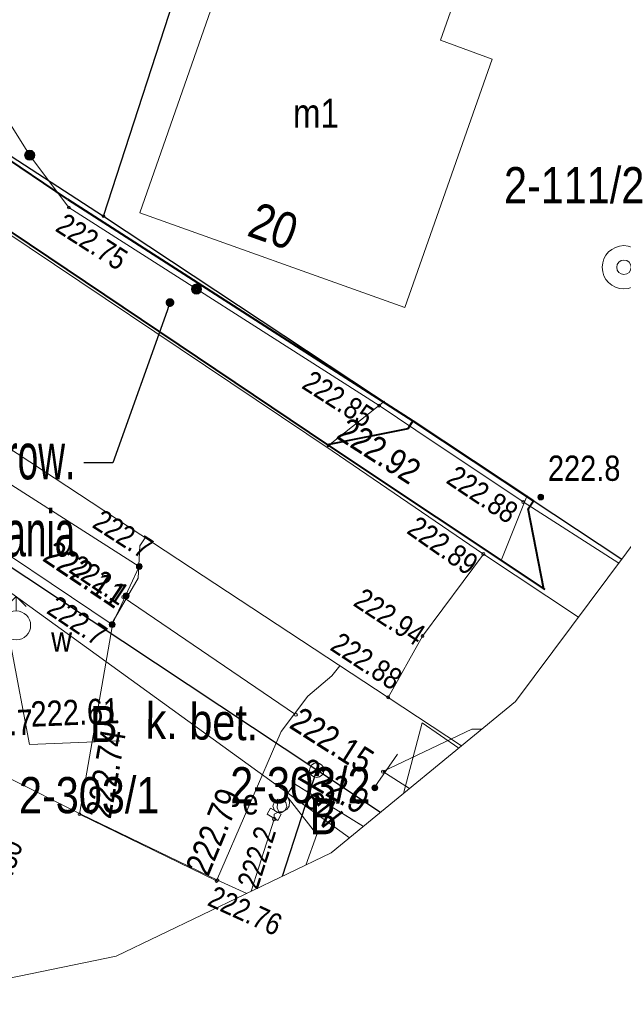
# Model space of a CAD drawing. Header units: metres. Extents: x 6599773 to 13199707, y 5688499 to 11377233.
# Tile 3 of 256: x 6599854 to 6599875, y 5688499 to 5688533. Entities that reach past the tile are written whole.
import ezdxf
from ezdxf import colors
from ezdxf.entities.mleader import LeaderData, LeaderLine
from ezdxf.enums import TextEntityAlignment as Align
from ezdxf.math import Vec2, Vec3

# ---------------------------------------------------------------- set-up
doc = ezdxf.new("R2010")
doc.units = ezdxf.units.M
doc.header["$MEASUREMENT"] = 0
for name, pattern in [('1', [0]), ('2_OTKJ', [2, 1.5, -0.5]), ('3_EGBU_A', [0]), ('4_SUEP_A', [0]), ('901', [0]), ('BGT', [0]), ('BTO', [0]), ('GUK', [2, 1.5, -0.5]), ('GUZ', [1, 0.5, -0.5]), ('KOC', [2, 1.5, -0.5]), ('KOU', [1.5, 1, -0.5]), ('UBE', [1.5, 1, -0.5]), ('UPE', [0]), ('UPT', [0])]:
    doc.linetypes.add(name, pattern=pattern)
doc.layers.get('0').update_dxf_attribs({"linetype": 'CONTINUOUS', "lineweight": 5})
for name, color, linetype, lineweight in [('_Dzialki', 140, '1', 30), ('_kolor ścieżka', 10, '1', 0), ('_opis', 7, 'CONTINUOUS', 25), ('_wg odrębnego opracowania', 200, 'BTO', 40), ('AS__Nowe_granice', 140, 'CONTINUOUS', 30), ('EGBB_E_T_0', 7, 'CONTINUOUS', 9), ('EGBB_L_0', 7, '3_EGBU_A', 9), ('Kontury', 90, 'GUK', 5), ('Numery_dzialek', 140, 'CONTINUOUS', 30), ('Numery_uzytkow', 90, 'CONTINUOUS', 5), ('OTK_L_0', 7, '2_OTKJ', 5), ('OTK_L_5', 7, 'CONTINUOUS', 5), ('OTO_L_0', 7, 'CONTINUOUS', 5), ('OTO_L_1', 7, 'CONTINUOUS', 5), ('OTO_L_2', 7, 'CONTINUOUS', 5), ('OTR_T_0', 7, 'CONTINUOUS', 5), ('OTR_T_1', 7, 'CONTINUOUS', 5), ('OTZ_L_1', 7, 'CONTINUOUS', 5), ('Punkty', 7, 'CONTINUOUS', 9), ('SDROK_T_0', 252, 'CONTINUOUS', 5), ('SDRPK_L_1', 252, 'KOU', 5), ('SDRPK_L_2', 252, 'KOC', 5), ('SDRPK_L_4', 252, 'KOU', 5), ('SDRPT_L_0', 252, '1', 5), ('SDRPT_L_1', 252, '1', 5), ('SUEP_L_0', 1, '4_SUEP_A', 5), ('SUER_T_0', 1, 'CONTINUOUS', 5), ('SUKR_T_0', 34, 'CONTINUOUS', 5), ('SZAPM_T_0', 7, 'CONTINUOUS', 9), ('SZOPO_L_0', 7, 'BGT', 9), ('UEEOA_T_3', 1, 'CONTINUOUS', 9), ('UEEOO_T_0', 1, 'CONTINUOUS', 9), ('UEEPA_L_2', 1, '1', 9), ('UEEPB_L_0', 1, 'UBE', 9), ('UEEPON_L_0', 1, 'UPE', 9), ('UTTPOM_L_0', 30, 'UPT', 9), ('UWWOA_T_2', 5, 'CONTINUOUS', 9), ('UWWOA_T_7', 5, 'CONTINUOUS', 9), ('UWWOC_T_2', 5, 'CONTINUOUS', 9), ('Uzytki', 90, 'GUZ', 9), ('WUKOS_T_1', 252, 'CONTINUOUS', 9), ('WWRPP_T_0', 253, 'CONTINUOUS', 9)]:
    doc.layers.add(name, color=color, linetype=linetype, lineweight=lineweight)
doc.layers.add('_kolor jezdnia', color=7, linetype='1', lineweight=0, true_color=0x00dbdb)
doc.styles.add('opis drzewa', font='ARIALN.TTF', dxfattribs={"width": 0.7, "height": 1.6})
doc.styles.add('STYL_ARIAL', font='ARIALN.TTF', dxfattribs={"width": 0.75, "oblique": 0.1})

# ---------------------------------------------------------------- blocks, each defined once
blk = doc.blocks.new('_Dot')
at = {"color": 0, "linetype": 'ByBlock', "lineweight": -2}
blk.add_line((-0.5, 0), (-1, 0), dxfattribs=at)
at = {"color": 0, "linetype": 'ByBlock', "const_width": 0.5}
blk.add_lwpolyline([(-0.25, 0, 1), (0.25, 0, 1)], format="xyb", close=True, dxfattribs=at)
blk = doc.blocks.new('GRO')
at = {"linetype": 'Continuous'}
blk.add_circle((0, 0), 0.045, dxfattribs=at)
blk = doc.blocks.new('GRT')
at = {"linetype": 'Continuous'}
blk.add_circle((0, 0), 0.25, dxfattribs=at)
blk = doc.blocks.new('801')
at = {"color": 0}
for radius in [0.1, 0.09, 0.08, 0.07, 0.06, 0.05, 0.04, 0.03, 0.02, 0.01]:
    blk.add_circle((0, 0), radius, dxfattribs=at)
blk = doc.blocks.new('403')
at = {"color": 0}
blk.add_circle((0, 0), 0.05, dxfattribs=at)
blk = doc.blocks.new('4_SUPS')
at = {"linetype": 'Continuous'}
blk.add_circle((0, 0), 0.0625, dxfattribs=at)
blk = doc.blocks.new('513')
at = {"color": 0}
for p, q in [((-0.35, 0.65), (0, 1)), ((0, 0.5), (0, 1)), ((0, 1), (0.35, 0.65))]:
    blk.add_line(p, q, dxfattribs=at)
blk.add_circle((0, 0), 0.5, dxfattribs=at)
blk = doc.blocks.new('907')
at = {"color": 0}
for radius in [0.75, 0.25]:
    blk.add_circle((0, 0), radius, dxfattribs=at)

msp = doc.modelspace()

# ---------------------------------------------------------------- hatches: boundary and pattern name
at = {"layer": '_kolor jezdnia'}
h = msp.add_hatch(dxfattribs=at)
h.set_pattern_fill('ANSI37', color=256, scale=2.2)
h.set_pattern_definition([(312, (0, 0), (0.204364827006, 0.184010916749), []), (42, (0, 0), (-0.184010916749, 0.204364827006), [])])
edge = h.paths.add_edge_path()
edge.add_line((6599833.066, 5688539.933), (6599850.65, 5688527.983))
edge.add_arc((6599857.338, 5688536.654), 10.95, 169.5013, 232.3548, ccw=False)
edge.add_arc((6599858.086, 5688536.618), 11.693, 162.2508, 169.9968, ccw=False)
edge.add_line((6599846.949, 5688540.183), (6599847.824, 5688542.794))
edge.add_line((6599847.824, 5688542.794), (6599849.895, 5688548.983))
edge.add_line((6599849.895, 5688548.983), (6599852.435, 5688556.569))
edge.add_line((6599852.435, 5688556.569), (6599928.486, 5688783.76))
edge.add_line((6599928.486, 5688783.76), (6599931.026, 5688791.347))
edge.add_line((6599931.026, 5688791.347), (6599996.658, 5688987.411))
edge.add_line((6599996.658, 5688987.411), (6599999.197, 5688994.998))
edge.add_line((6599999.197, 5688994.998), (6600021.93, 5689062.908))
edge.add_line((6600021.93, 5689062.908), (6600017.62, 5689067.372))
edge.add_line((6600017.62, 5689067.372), (6600016.715, 5689064.654))
edge.add_line((6600016.715, 5689064.654), (6600012.424, 5689051.836))
edge.add_line((6600012.424, 5689051.836), (6600009.884, 5689044.249))
edge.add_line((6600009.884, 5689044.249), (6599977.535, 5688947.612))
edge.add_line((6599977.535, 5688947.612), (6599974.996, 5688940.026))
edge.add_line((6599974.996, 5688940.026), (6599942.097, 5688841.746))
edge.add_line((6599942.097, 5688841.746), (6599939.557, 5688834.16))
edge.add_line((6599939.557, 5688834.16), (6599882.679, 5688664.246))
edge.add_line((6599882.679, 5688664.246), (6599880.14, 5688656.66))
edge.add_line((6599880.14, 5688656.66), (6599852.465, 5688573.985))
edge.add_line((6599852.465, 5688573.985), (6599842.47, 5688544.128))
edge.add_arc((6599835.706, 5688546.653), 7.22, 248.5481, 339.5286, ccw=False)
h.paths.add_polyline_path([(6600044.653, 5689172.272), (6600046.276, 5689181.432), (6600047.759, 5689189.802), (6600051.06, 5689208.433), (6600052.369, 5689215.818), (6600054.809, 5689229.587), (6600056.117, 5689236.972), (6600057.347, 5689243.912), (6600058.655, 5689251.297), (6600058.831, 5689252.292), (6600060.099, 5689259.446), (6600060.14, 5689259.677), (6600061.407, 5689266.831), (6600072.329, 5689328.471), (6600073.638, 5689335.856), (6600077.337, 5689356.737), (6600078.82, 5689365.107), (6600081.143, 5689378.215), (6600082.539, 5689386.092), (6600095.188, 5689457.484), (6600091.083, 5689465.841), (6600089.043, 5689454.328), (6600087.871, 5689447.711), (6600087.56, 5689445.959), (6600086.562, 5689440.326), (6600082.433, 5689417.023), (6600080.95, 5689408.653), (6600077.203, 5689387.502), (6600075.72, 5689379.133), (6600073.469, 5689366.431), (6600071.986, 5689358.061), (6600069.987, 5689346.777), (6600068.591, 5689338.9), (6600065.559, 5689321.788), (6600064.164, 5689313.911), (6600059.719, 5689288.829), (6600058.324, 5689280.951), (6600057.564, 5689276.663), (6600056.168, 5689268.785), (6600054.805, 5689261.092), (6600053.409, 5689253.214), (6600053.265, 5689252.4), (6600051.869, 5689244.522), (6600051.184, 5689240.653), (6600049.788, 5689232.776), (6600046.594, 5689214.749), (6600045.198, 5689206.872), (6600044.418, 5689202.466), (6600042.935, 5689194.097), (6600036.43, 5689157.385), (6600034.947, 5689149.016), (6600030.58, 5689124.368), (6600027.529, 5689107.151), (6600024.895, 5689094.015), (6600030.584, 5689094.264), (6600032.945, 5689106.192), (6600043.17, 5689163.902)])
edge = h.paths.add_edge_path()
edge.add_line((6600111.107, 5689535.144), (6600111.257, 5689535.852))
edge.add_line((6600111.257, 5689535.852), (6600112.916, 5689543.678))
edge.add_line((6600112.916, 5689543.678), (6600117.305, 5689564.384))
edge.add_line((6600117.305, 5689564.384), (6600119.067, 5689572.699))
edge.add_line((6600119.067, 5689572.699), (6600120.088, 5689577.513))
edge.add_line((6600120.088, 5689577.513), (6600121.643, 5689584.85))
edge.add_line((6600121.643, 5689584.85), (6600128.437, 5689616.901))
edge.add_line((6600128.437, 5689616.901), (6600129.992, 5689624.238))
edge.add_line((6600129.992, 5689624.238), (6600132.661, 5689636.827))
edge.add_line((6600132.661, 5689636.827), (6600133.209, 5689639.445))
edge.add_line((6600133.209, 5689639.445), (6600134.849, 5689647.275))
edge.add_line((6600134.849, 5689647.275), (6600138.976, 5689666.98))
edge.add_line((6600138.976, 5689666.98), (6600140.514, 5689674.321))
edge.add_line((6600140.514, 5689674.321), (6600145.209, 5689696.735))
edge.add_line((6600145.209, 5689696.735), (6600146.747, 5689704.076))
edge.add_line((6600146.747, 5689704.076), (6600151.462, 5689726.588))
edge.add_line((6600151.462, 5689726.588), (6600153, 5689733.929))
edge.add_line((6600153, 5689733.929), (6600155.244, 5689744.643))
edge.add_line((6600155.244, 5689744.643), (6600156.782, 5689751.984))
edge.add_line((6600156.782, 5689751.984), (6600161.636, 5689775.156))
edge.add_line((6600161.636, 5689775.156), (6600163.378, 5689783.476))
edge.add_line((6600163.378, 5689783.476), (6600163.851, 5689785.732))
edge.add_line((6600163.851, 5689785.732), (6600167.029, 5689800.903))
edge.add_line((6600167.029, 5689800.903), (6600179.491, 5689860.399))
edge.add_line((6600179.491, 5689860.399), (6600181.234, 5689868.719))
edge.add_line((6600181.234, 5689868.719), (6600181.847, 5689871.648))
edge.add_line((6600181.847, 5689871.648), (6600183.385, 5689878.989))
edge.add_line((6600183.385, 5689878.989), (6600184.936, 5689886.394))
edge.add_line((6600184.936, 5689886.394), (6600186.576, 5689894.224))
edge.add_line((6600186.576, 5689894.224), (6600194.051, 5689929.912))
edge.add_line((6600194.051, 5689929.912), (6600195.691, 5689937.742))
edge.add_line((6600195.691, 5689937.742), (6600202.916, 5689972.232))
edge.add_line((6600202.916, 5689972.232), (6600204.556, 5689980.062))
edge.add_line((6600204.556, 5689980.062), (6600206.063, 5689987.256))
edge.add_line((6600206.063, 5689987.256), (6600207.703, 5689995.086))
edge.add_line((6600207.703, 5689995.086), (6600210.233, 5690007.163))
edge.add_line((6600210.233, 5690007.163), (6600211.695, 5690014.144))
edge.add_arc((6600028.178, 5690052.584), 187.5, 348.16963, 357.41953)
edge.add_line((6600215.488, 5690044.143), (6600208.31, 5690026.48))
edge.add_arc((6600032.904, 5690051.979), 177.25, 348.16963, 351.72891, ccw=False)
edge.add_line((6600206.389, 5690015.64), (6600205.967, 5690013.626))
edge.add_line((6600205.967, 5690013.626), (6600204.327, 5690005.795))
edge.add_line((6600204.327, 5690005.795), (6600197.077, 5689971.184))
edge.add_line((6600197.077, 5689971.184), (6600195.334, 5689962.865))
edge.add_line((6600195.334, 5689962.865), (6600193.447, 5689953.855))
edge.add_line((6600193.447, 5689953.855), (6600191.909, 5689946.513))
edge.add_line((6600191.909, 5689946.513), (6600185.497, 5689915.899))
edge.add_line((6600185.497, 5689915.899), (6600183.857, 5689908.068))
edge.add_line((6600183.857, 5689908.068), (6600182.067, 5689899.523))
edge.add_line((6600182.067, 5689899.523), (6600180.324, 5689891.204))
edge.add_line((6600180.324, 5689891.204), (6600174.32, 5689862.542))
edge.add_line((6600174.32, 5689862.542), (6600172.578, 5689854.223))
edge.add_line((6600172.578, 5689854.223), (6600163.664, 5689811.667))
edge.add_line((6600163.664, 5689811.667), (6600162.024, 5689803.837))
edge.add_line((6600162.024, 5689803.837), (6600160.924, 5689798.588))
edge.add_line((6600160.924, 5689798.588), (6600159.279, 5689790.734))
edge.add_line((6600159.279, 5689790.734), (6600157.107, 5689780.365))
edge.add_line((6600157.107, 5689780.365), (6600155.462, 5689772.512))
edge.add_line((6600155.462, 5689772.512), (6600153.38, 5689762.572))
edge.add_line((6600153.38, 5689762.572), (6600151.735, 5689754.718))
edge.add_line((6600151.735, 5689754.718), (6600148.587, 5689739.686))
edge.add_line((6600148.587, 5689739.686), (6600146.885, 5689731.563))
edge.add_line((6600146.885, 5689731.563), (6600141.751, 5689707.053))
edge.add_line((6600141.751, 5689707.053), (6600140.111, 5689699.223))
edge.add_line((6600140.111, 5689699.223), (6600133.484, 5689667.584))
edge.add_line((6600133.484, 5689667.584), (6600131.86, 5689659.834))
edge.add_line((6600131.86, 5689659.834), (6600131.741, 5689659.264))
edge.add_line((6600131.741, 5689659.264), (6600130.118, 5689651.515))
edge.add_line((6600130.118, 5689651.515), (6600127.279, 5689637.961))
edge.add_line((6600127.279, 5689637.961), (6600126.925, 5689636.29))
edge.add_line((6600126.925, 5689636.29), (6600125.166, 5689627.995))
edge.add_line((6600125.166, 5689627.995), (6600118.01, 5689594.232))
edge.add_line((6600118.01, 5689594.232), (6600116.251, 5689585.937))
edge.add_line((6600116.251, 5689585.937), (6600113.665, 5689573.738))
edge.add_line((6600113.665, 5689573.738), (6600111.899, 5689565.403))
edge.add_line((6600111.899, 5689565.403), (6600104.89, 5689532.339))
edge.add_line((6600104.89, 5689532.339), (6600103.227, 5689524.492))
edge.add_line((6600103.227, 5689524.492), (6600096.624, 5689493.343))
edge.add_line((6600096.624, 5689493.343), (6600094.969, 5689485.535))
edge.add_line((6600094.969, 5689485.535), (6600094.3, 5689482.38))
edge.add_line((6600094.3, 5689482.38), (6600099.183, 5689478.891))
edge.add_line((6600099.183, 5689478.891), (6600099.495, 5689480.362))
edge.add_line((6600099.495, 5689480.362), (6600111.107, 5689535.144))
edge = h.paths.add_edge_path()
edge.add_arc((6600239.214, 5690851.4), 10, -2.8342, 76.137, ccw=False)
edge.add_line((6600249.202, 5690850.906), (6600249.083, 5690848.504))
edge.add_line((6600249.083, 5690848.504), (6600247.016, 5690806.767))
edge.add_line((6600247.016, 5690806.767), (6600246.092, 5690789.152))
edge.add_line((6600246.092, 5690789.152), (6600233.768, 5690572.015))
edge.add_line((6600233.768, 5690572.015), (6600228.959, 5690465.296))
edge.add_line((6600228.959, 5690465.296), (6600234.589, 5690465.017))
edge.add_line((6600234.589, 5690465.017), (6600239.263, 5690571.768))
edge.add_line((6600239.263, 5690571.768), (6600252.505, 5690806.4))
edge.add_line((6600252.505, 5690806.4), (6600254.569, 5690848.095))
edge.add_arc((6600262.559, 5690847.699), 8, 76.137, 177.1658, ccw=False)
edge.add_line((6600264.476, 5690855.466), (6600241.61, 5690861.109))
edge = h.paths.add_edge_path()
edge.add_line((6600250.031, 5690451.625), (6600250.232, 5690455.773))
edge.add_line((6600250.232, 5690455.773), (6600246.258, 5690456.417))
edge.add_line((6600246.258, 5690456.417), (6600242.172, 5690456.611))
edge.add_arc((6600242.563, 5690464.587), 7.986, 176.9124, 267.1912, ccw=False)
edge.add_line((6600234.589, 5690465.017), (6600228.959, 5690465.296))
edge.add_arc((6600220.965, 5690465.657), 8.002, 267.8289, 357.4137, ccw=False)
edge.add_line((6600220.662, 5690457.661), (6600212.407, 5690458.12))
edge.add_line((6600212.407, 5690458.12), (6600208.432, 5690457.818))
edge.add_line((6600208.432, 5690457.818), (6600208.234, 5690454.548))
edge.add_line((6600208.234, 5690454.548), (6600212.13, 5690453.127))
edge.add_line((6600212.13, 5690453.127), (6600218.641, 5690452.766))
edge.add_line((6600218.641, 5690452.766), (6600216.487, 5690452.885))
edge.add_line((6600216.487, 5690452.885), (6600220.469, 5690452.664))
edge.add_arc((6600220.025, 5690444.676), 8, -0.3387, 86.8202, ccw=False)
edge.add_line((6600228.025, 5690444.629), (6600227.804, 5690439.649))
edge.add_line((6600227.804, 5690439.649), (6600226.886, 5690435.937))
edge.add_line((6600226.886, 5690435.937), (6600225.535, 5690405.967))
edge.add_line((6600225.535, 5690405.967), (6600226.115, 5690402.188))
edge.add_line((6600226.115, 5690402.188), (6600213.445, 5690121.009))
edge.add_line((6600213.445, 5690121.009), (6600213.353, 5690118.96))
edge.add_line((6600213.353, 5690118.96), (6600209.98, 5690044.132))
edge.add_arc((6600203.986, 5690044.402), 6, 257.4162, 357.4193, ccw=False)
edge.add_line((6600202.679, 5690038.546), (6600201.59, 5690033.666))
edge.add_line((6600201.59, 5690033.666), (6600203.68, 5690033.199))
edge.add_arc((6600202.373, 5690027.344), 6, -8.2711, 77.4162, ccw=False)
edge.add_line((6600208.31, 5690026.48), (6600215.488, 5690044.143))
edge.add_line((6600215.488, 5690044.143), (6600216.2, 5690059.945))
edge.add_line((6600216.2, 5690059.945), (6600216.537, 5690067.437))
edge.add_line((6600216.537, 5690067.437), (6600223.894, 5690230.66))
edge.add_line((6600223.894, 5690230.66), (6600224.231, 5690238.153))
edge.add_line((6600224.231, 5690238.153), (6600233.508, 5690443.988))
edge.add_arc((6600241.5, 5690443.628), 8, 87.2921, 177.4195, ccw=False)
edge.add_line((6600241.878, 5690451.619), (6600246.022, 5690451.423))
edge.add_line((6600246.022, 5690451.423), (6600246.428, 5690451.443))
edge.add_line((6600246.428, 5690451.443), (6600246.794, 5690451.462))
edge.add_line((6600246.794, 5690451.462), (6600250.031, 5690451.625))
edge = h.paths.add_edge_path()
edge.add_line((6600007.338, 5689086.204), (6600006.98, 5689080.741))
edge.add_line((6600006.98, 5689080.741), (6600007.23, 5689080.721))
edge.add_line((6600007.23, 5689080.721), (6600008.093, 5689080.602))
edge.add_line((6600008.093, 5689080.602), (6600008.703, 5689080.538))
edge.add_arc((6600008.14, 5689070.554), 10, -18.5578, 86.7755, ccw=False)
edge.add_line((6600017.62, 5689067.372), (6600021.93, 5689062.908))
edge.add_arc((6599734.838, 5689159.011), 302.75, 341.4922, 343.86409)
edge.add_arc((6600034.895, 5689072.316), 9.581, 98.6333, 164.5273, ccw=False)
edge.add_line((6600033.457, 5689081.789), (6600033.833, 5689081.799))
edge.add_line((6600033.833, 5689081.799), (6600034.422, 5689082.057))
edge.add_line((6600034.422, 5689082.057), (6600036.834, 5689082.139))
edge.add_line((6600036.834, 5689082.139), (6600036.73, 5689087.149))
edge.add_line((6600036.73, 5689087.149), (6600036.58, 5689087.134))
edge.add_arc((6600036.48, 5689093.136), 6.003, 169.1688, 270.9573, ccw=False)
edge.add_line((6600030.584, 5689094.264), (6600024.895, 5689094.015))
edge.add_arc((6600015.201, 5689096.162), 9.93, 271.0943, 347.5095, ccw=False)
edge.add_arc((6600014.909, 5689089.647), 3.446, 264.4236, 278.0195, ccw=False)
edge.add_line((6600014.575, 5689086.217), (6600014.3, 5689086.233))
edge.add_line((6600014.3, 5689086.233), (6600010.474, 5689086.448))
edge.add_line((6600010.474, 5689086.448), (6600007.338, 5689086.204))
edge = h.paths.add_edge_path()
edge.add_line((6600105.491, 5689463.954), (6600106.928, 5689464.047))
edge.add_line((6600106.928, 5689464.047), (6600107.835, 5689468.66))
edge.add_line((6600107.835, 5689468.66), (6600105.312, 5689469.414))
edge.add_arc((6600107.009, 5689477.232), 8, 168.0326, 257.7529, ccw=False)
edge.add_line((6600099.183, 5689478.891), (6600094.3, 5689482.38))
edge.add_arc((6600586.245, 5689378.104), 502.875, 168.03238, 169.95222)
edge.add_line((6600091.083, 5689465.841), (6600095.188, 5689457.484))
edge.add_arc((6600103.065, 5689456.088), 8, 77.7533, 169.9525, ccw=False)
edge.add_line((6600104.762, 5689463.906), (6600105.491, 5689463.954))
at = {"layer": '_kolor ścieżka'}
h = msp.add_hatch(dxfattribs=at)
h.set_pattern_fill('ANSI37', color=10, scale=2)
h.set_pattern_definition([(45, (0, 0), (-0.1767766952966, 0.1767766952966), []), (135, (0, 0), (-0.1767766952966, -0.1767766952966), [])])
edge = h.paths.add_edge_path()
edge.add_line((6599877.145, 5688659.244), (6599854.615, 5688591.938))
edge.add_line((6599854.615, 5688591.938), (6599854.214, 5688589.387))
edge.add_line((6599854.214, 5688589.387), (6599839.435, 5688545.234))
edge.add_arc((6599834.523, 5688547.748), 5.518, 246.5151, 332.8931, ccw=False)
edge.add_line((6599832.324, 5688542.687), (6599836.926, 5688539.594))
edge.add_arc((6599835.881, 5688546.529), 7.013, 278.5662, 339.9794)
edge.add_line((6599842.47, 5688544.128), (6599857.36, 5688588.608))
edge.add_line((6599857.36, 5688588.608), (6599857.304, 5688591.591))
edge.add_line((6599857.304, 5688591.591), (6599879.509, 5688657.926))
edge.add_line((6599879.509, 5688657.926), (6599879.194, 5688658.558))
edge.add_line((6599879.194, 5688658.558), (6599877.145, 5688659.244))
h.paths.add_polyline_path([(6599879.194, 5688658.558), (6599879.509, 5688657.926), (6599881.414, 5688663.615), (6599880.781, 5688663.3), (6599878.732, 5688663.985), (6599877.145, 5688659.244)])
h.paths.add_polyline_path([(6599938.927, 5688835.426), (6599938.611, 5688836.059), (6599936.563, 5688836.744), (6599878.732, 5688663.985), (6599880.781, 5688663.3), (6599881.414, 5688663.615)])
h.paths.add_polyline_path([(6599974.365, 5688941.292), (6599974.049, 5688941.924), (6599972.001, 5688942.61), (6599936.563, 5688836.744), (6599938.611, 5688836.059), (6599938.927, 5688835.426)])
h.paths.add_polyline_path([(6599974.049, 5688941.924), (6599974.365, 5688941.292), (6600009.253, 5689045.515), (6600008.938, 5689046.148), (6600006.89, 5689046.834), (6599972.001, 5688942.61)])
h.paths.add_polyline_path([(6600008.938, 5689046.148), (6600009.253, 5689045.515), (6600011.158, 5689051.205), (6600010.525, 5689050.889), (6600008.477, 5689051.575), (6600006.89, 5689046.834)])
edge = h.paths.add_edge_path()
edge.add_arc((6599858.086, 5688536.618), 11.693, 162.2508, 169.9968)
edge.add_line((6599846.571, 5688538.649), (6599849.825, 5688528.706))
edge.add_line((6599849.825, 5688528.706), (6599853.136, 5688528.731))
edge.add_line((6599853.136, 5688528.731), (6599849.869, 5688538.729))
edge.add_line((6599849.869, 5688538.729), (6599850.886, 5688541.768))
edge.add_line((6599850.886, 5688541.768), (6599849.938, 5688542.086))
edge.add_line((6599849.938, 5688542.086), (6599847.824, 5688542.794))
edge.add_line((6599847.824, 5688542.794), (6599846.949, 5688540.183))
edge = h.paths.add_edge_path()
edge.add_arc((6600008.743, 5689068.123), 7.66, 341.4922, 372.1492)
edge.add_line((6600016.232, 5689069.735), (6600014.372, 5689078.375))
edge.add_arc((6600008.14, 5689070.554), 10, 51.4518, 78.2646)
edge.add_line((6600010.174, 5689080.345), (6600010.018, 5689077.577))
edge.add_arc((6600009.815, 5689075.099), 2.487, 14.5944, 85.3076, ccw=False)
edge.add_line((6600012.221, 5689075.725), (6600013.747, 5689068.637))
edge.add_line((6600013.747, 5689068.637), (6600013.597, 5689066.921))
edge.add_line((6600013.597, 5689066.921), (6600008.477, 5689051.575))
edge.add_line((6600008.477, 5689051.575), (6600010.525, 5689050.889))
edge.add_line((6600010.525, 5689050.889), (6600011.158, 5689051.205))
edge.add_line((6600011.158, 5689051.205), (6600016.007, 5689065.691))

# ---------------------------------------------------------------- linework, layer by layer
at = {"linetype": '1'}
for points in [[(6600055.68, 5689477.92), (6599986.53, 5689096.03), (6599985.74, 5689089.37), (6599806.46, 5688549.67), (6599804.83, 5688541.58), (6599805.17, 5688533.33), (6599807.49, 5688525.41), (6599811.64, 5688518.27), (6599818.42, 5688511.51), (6599826.1, 5688505.76), (6599833.26, 5688501.65), (6599841.19, 5688499.37), (6599849.44, 5688499.06), (6599857.53, 5688500.73)], [(6599857.53, 5688500.73), (6599864.97, 5688504.3), (6599871.35, 5688509.54), (6599876.29, 5688516.16), (6599879.05, 5688522.33), (6600062.17, 5689071.37), (6600063.61, 5689077.56), (6600064.24, 5689082.18), (6600098.38, 5689267.84), (6600134.13, 5689466.61)]]:
    msp.add_lwpolyline(points, dxfattribs=at)
at = {"layer": '_Dzialki'}
for points in [[(6599857.09, 5688526.33), (6599875.024, 5688514.464)], [(6599864.47, 5688507.16), (6599853.29, 5688514.57)], [(6599864.47, 5688507.16), (6599853.29, 5688514.57)], [(6599863.28, 5688503.489), (6599864.47, 5688507.16)], [(6599863.28, 5688503.489), (6599864.47, 5688507.16)], [(6599866.671, 5688505.697), (6599864.47, 5688507.16)], [(6599866.671, 5688505.697), (6599864.47, 5688507.16)]]:
    msp.add_lwpolyline(points, dxfattribs=at)
at = {"layer": '_wg odrębnego opracowania'}
for p, q in [((6599855.85, 5688526.92), (6599847.132, 5688532.737)), ((6599855.85, 5688526.92), (6599867.8, 5688519.244)), ((6599867.8, 5688519.244), (6599867.621, 5688518.976)), ((6599867.8, 5688519.244), (6599871.97, 5688516.485)), ((6599867.621, 5688518.976), (6599864.845, 5688518.423)), ((6599864.846, 5688518.423), (6599872.358, 5688513.408)), ((6599871.782, 5688516.203), (6599871.97, 5688516.484)), ((6599872.331, 5688513.426), (6599871.782, 5688516.203))]:
    msp.add_line(p, q, dxfattribs=at)
msp.add_lwpolyline([(6599851.303, 5688527.523), (6599864.846, 5688518.423)], dxfattribs=at)
at = {"layer": 'AS__Nowe_granice'}
for points in [[(6599857.09, 5688526.33), (6599859.96, 5688535.18)], [(6599846.6, 5688533.14), (6599857.09, 5688526.33)]]:
    msp.add_lwpolyline(points, dxfattribs=at)
at = {"layer": 'EGBB_L_0', "color": 7}
for points in [[(6599858.35, 5688526.45), (6599861.21, 5688534.63)], [(6599868.75, 5688532.42), (6599869.53, 5688534.62)], [(6599868.75, 5688532.42), (6599870.54, 5688531.76)], [(6599867.52, 5688523.17), (6599870.54, 5688531.76)], [(6599858.35, 5688526.45), (6599867.52, 5688523.17)]]:
    msp.add_lwpolyline(points, dxfattribs=at)
at = {"layer": 'Kontury', "color": 3, "linetype": '1'}
for points in [[(6599846.6, 5688533.14), (6599857.09, 5688526.33)], [(6599857.09, 5688526.33), (6599871.833, 5688516.576)]]:
    msp.add_lwpolyline(points, dxfattribs=at)
at = {"layer": 'OTK_L_0', "color": 7, "linetype": '1'}
for points in [[(6599864.999, 5688518.208), (6599851.005, 5688527.601)], [(6599847.255, 5688522.615), (6599866.941, 5688509.679)], [(6599870.235, 5688514.64), (6599864.999, 5688518.208)], [(6599868.13, 5688511.801), (6599870.235, 5688514.64)], [(6599866.941, 5688509.679), (6599868.13, 5688511.801)]]:
    msp.add_lwpolyline(points, dxfattribs=at)
at = {"layer": 'OTK_L_5', "color": 7}
for points in [[(6599847.007, 5688521.433), (6599858.329, 5688514.204)], [(6599857.389, 5688512.197), (6599846.186, 5688519.723)], [(6599858.329, 5688514.204), (6599857.389, 5688512.197)]]:
    msp.add_lwpolyline(points, dxfattribs=at)
at = {"layer": 'OTO_L_0', "color": 7, "linetype": '901'}
for points in [[(6599854.565, 5688528.392), (6599853.369, 5688530.301)], [(6599855.889, 5688526.631), (6599854.565, 5688528.392)], [(6599866.631, 5688519.774), (6599855.889, 5688526.631)], [(6599856.304, 5688505.636), (6599851.237, 5688508.18)], [(6599862.045, 5688502.896), (6599861.034, 5688503.357)]]:
    msp.add_lwpolyline(points, dxfattribs=at)
at = {"layer": 'OTO_L_0', "color": 7}
for centre, radius in [((6599854.537, 5688528.437), 0.175), ((6599854.537, 5688528.437), 0.158), ((6599854.537, 5688528.437), 0.14), ((6599854.537, 5688528.437), 0.122), ((6599854.537, 5688528.437), 0.105), ((6599854.537, 5688528.437), 0.0875), ((6599854.537, 5688528.437), 0.07), ((6599854.537, 5688528.437), 0.0525), ((6599854.537, 5688528.437), 0.035), ((6599860.309, 5688523.809), 0.175), ((6599860.309, 5688523.809), 0.158), ((6599860.309, 5688523.809), 0.14), ((6599860.309, 5688523.809), 0.122), ((6599860.309, 5688523.809), 0.105), ((6599860.309, 5688523.809), 0.0875), ((6599860.309, 5688523.809), 0.07), ((6599860.309, 5688523.809), 0.0525), ((6599860.309, 5688523.809), 0.035)]:
    msp.add_circle(centre, radius, dxfattribs=at)
at = {"layer": 'OTO_L_1', "color": 7}
for points in [[(6599867.9, 5688518.929), (6599871.613, 5688516.44)], [(6599860.029, 5688503.839), (6599856.304, 5688505.636)]]:
    msp.add_lwpolyline(points, dxfattribs=at)
at = {"layer": 'OTO_L_2', "color": 7}
for points in [[(6599866.631, 5688519.774), (6599867.9, 5688518.929)], [(6599861.034, 5688503.357), (6599860.029, 5688503.839)]]:
    msp.add_lwpolyline(points, dxfattribs=at)
at = {"layer": 'SDRPK_L_1', "color": 7, "linetype": '1'}
for points in [[(6599864.88, 5688518.4), (6599866.81, 5688519.93)], [(6599870.85, 5688514.42), (6599864.88, 5688518.4)], [(6599870.85, 5688514.42), (6599871.75, 5688516.66)], [(6599873.525, 5688512.454), (6599870.24, 5688514.64)], [(6599868.12, 5688508.8), (6599867.475, 5688506.358)], [(6599868.12, 5688508.8), (6599869.382, 5688507.924)]]:
    msp.add_lwpolyline(points, dxfattribs=at)
at = {"layer": 'SDRPK_L_2', "color": 7, "linetype": '1'}
for points in [[(6599858.35, 5688514.92), (6599858.537, 5688515.201)], [(6599858.29, 5688513.8), (6599858.35, 5688514.92)], [(6599857.42, 5688512.32), (6599858.29, 5688513.8)], [(6599856.26, 5688505.64), (6599857.42, 5688512.32)], [(6599865.274, 5688510.775), (6599864.99, 5688510.42)], [(6599864.99, 5688510.42), (6599864.16, 5688509.72)], [(6599864.16, 5688509.72), (6599863.24, 5688508.5)], [(6599863.24, 5688508.5), (6599861, 5688503.33)], [(6599861, 5688503.33), (6599856.26, 5688505.64)]]:
    msp.add_lwpolyline(points, dxfattribs=at)
at = {"layer": 'SDRPK_L_4', "color": 7, "linetype": '1'}
msp.add_lwpolyline([(6599869.474, 5688507.999), (6599866.941, 5688509.679)], dxfattribs=at)
at = {"layer": 'SDRPT_L_0', "color": 7}
for points in [[(6599857.77, 5688513.15), (6599863.702, 5688509.113)], [(6599866.76, 5688507.11), (6599867.681, 5688506.527)]]:
    msp.add_lwpolyline(points, dxfattribs=at)
at = {"layer": 'SDRPT_L_1', "color": 7}
for points in [[(6599858.35, 5688514.92), (6599858.29, 5688513.8)], [(6599858.29, 5688513.8), (6599857.42, 5688512.32)], [(6599864.16, 5688509.72), (6599864.99, 5688510.42)], [(6599863.24, 5688508.5), (6599864.16, 5688509.72)], [(6599866.48, 5688506.58), (6599867.26, 5688507.71)]]:
    msp.add_lwpolyline(points, dxfattribs=at)
at = {"layer": 'SUEP_L_0', "color": 1}
for points in [[(6599862.999, 5688505.638), (6599863, 5688505.47)], [(6599863, 5688505.47), (6599862.196, 5688502.969)]]:
    msp.add_lwpolyline(points, dxfattribs=at)
at = {"layer": 'SZOPO_L_0', "color": 7, "linetype": '901'}
msp.add_lwpolyline([(6599874.919, 5688514.323), (6599871.61, 5688516.44)], dxfattribs=at)
at = {"layer": 'UEEPA_L_2', "color": 7}
for points in [[(6599862.87, 5688505.85), (6599862.75, 5688505.64)], [(6599863.24, 5688505.64), (6599862.87, 5688505.85)], [(6599862.75, 5688505.64), (6599863.12, 5688505.42)], [(6599863.12, 5688505.42), (6599863.24, 5688505.64)]]:
    msp.add_lwpolyline(points, dxfattribs=at)
at = {"layer": 'UEEPB_L_0', "color": 1}
for points in [[(6599863.7, 5688506.69), (6599863.3, 5688506.14)], [(6599866.082, 5688505.213), (6599863.7, 5688506.69)]]:
    msp.add_lwpolyline(points, dxfattribs=at)
at = {"layer": 'UEEPON_L_0', "color": 1}
for points in [[(6599863.7, 5688506.69), (6599863.3, 5688506.14)], [(6599866.082, 5688505.213), (6599863.7, 5688506.69)], [(6599863.16, 5688505.72), (6599863.097, 5688505.858), (6599863.11, 5688506.009), (6599863.194, 5688506.135), (6599863.328, 5688506.205), (6599863.48, 5688506.2)], [(6599863.48, 5688506.2), (6599863.53, 5688506.063), (6599863.513, 5688505.919), (6599863.432, 5688505.798), (6599863.305, 5688505.726), (6599863.16, 5688505.72)], [(6599864.47, 5688504.94), (6599863.48, 5688506.2)], [(6599863.01, 5688505.77), (6599862.953, 5688505.921), (6599863.004, 5688506.073), (6599863.14, 5688506.159), (6599863.3, 5688506.14)], [(6599863.3, 5688506.14), (6599863.402, 5688506.044), (6599863.433, 5688505.907), (6599863.382, 5688505.777), (6599863.267, 5688505.697), (6599863.128, 5688505.694), (6599863.01, 5688505.77)], [(6599863.16, 5688505.72), (6599862.999, 5688505.638)], [(6599864.095, 5688503.88), (6599864.47, 5688504.94)]]:
    msp.add_lwpolyline(points, dxfattribs=at)
at = {"layer": 'UTTPOM_L_0', "color": 30}
msp.add_lwpolyline([(6599844.89, 5688519.8), (6599865.606, 5688504.823)], dxfattribs=at)
at = {"layer": 'UWWOC_T_2', "color": 5}
for points in [[(6599853.89, 5688511.42), (6599854.532, 5688508.047)], [(6599854.532, 5688508.047), (6599857.656, 5688508.178)]]:
    msp.add_lwpolyline(points, dxfattribs=at)
at = {"layer": 'Uzytki', "color": 3, "linetype": '1'}
for points in [[(6599846.6, 5688533.14), (6599857.09, 5688526.33)], [(6599857.09, 5688526.33), (6599871.833, 5688516.576)], [(6599853.29, 5688514.57), (6599864.47, 5688507.16)], [(6599864.47, 5688507.16), (6599866.671, 5688505.697)]]:
    msp.add_lwpolyline(points, dxfattribs=at)
at = {"layer": 'WUKOS_T_1', "color": 7}
for points in [[(6599866.76, 5688507.11), (6599869.834, 5688508.582)], [(6599869.834, 5688508.582), (6599870.183, 5688508.582)]]:
    msp.add_lwpolyline(points, dxfattribs=at)

# ---------------------------------------------------------------- block references
at = {"layer": 'OTR_T_0', "color": 7, "rotation": 0.0008399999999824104}
for p in [(6599855.889, 5688526.631), (6599866.631, 5688519.774), (6599871.613, 5688516.44), (6599870.235, 5688514.64), (6599868.13, 5688511.801), (6599866.941, 5688509.679), (6599861.034, 5688503.357)]:
    msp.add_blockref('403', p, dxfattribs=at)
at = {"layer": 'OTR_T_1', "color": 7, "rotation": 0.0008399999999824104}
for p in [(6599858.329, 5688514.204), (6599857.88, 5688513.198), (6599857.389, 5688512.197)]:
    msp.add_blockref('801', p, dxfattribs=at)
at = {"layer": 'Punkty', "color": 7}
for name, p in [('GRO', (6599857.09, 5688526.33)), ('GRT', (6599864.47, 5688507.16))]:
    msp.add_blockref(name, p, dxfattribs=at)
at = {"layer": 'SUER_T_0', "color": 1}
msp.add_blockref('4_SUPS', (6599863, 5688505.47), dxfattribs=at)
at = {"layer": 'SZAPM_T_0', "color": 7}
msp.add_blockref('907', (6599875.1, 5688524.56), dxfattribs=at)
at = {"layer": 'UWWOA_T_7', "color": 7}
msp.add_blockref('513', (6599854.07, 5688512.17), dxfattribs=at)
at = {"layer": 'WUKOS_T_1', "color": 7, "rotation": 2.40069}
msp.add_blockref('403', (6599864.88, 5688518.4), dxfattribs=at)
at = {"layer": 'WUKOS_T_1', "color": 7}
for p in [(6599857.77, 5688513.15), (6599863.75, 5688509.08), (6599866.76, 5688507.11), (6599856.26, 5688505.64), (6599861, 5688503.33)]:
    msp.add_blockref('403', p, dxfattribs=at)
at = {"layer": 'WWRPP_T_0', "color": 7}
for p in [(6599872.22, 5688516.61), (6599866.48, 5688506.55)]:
    msp.add_blockref('801', p, dxfattribs=at)

# ---------------------------------------------------------------- texts
at = {"layer": 'EGBB_E_T_0', "color": 7, "style": 'STYL_ARIAL'}
msp.add_text('m1', height=1, dxfattribs=at).set_placement((6599864.443, 5688529.891), align=Align.MIDDLE_CENTER)
at = {"layer": 'Numery_dzialek', "style": 'STYL_ARIAL'}
for s, p in [('2-111/2', (6599870.95, 5688528.027)), ('2-303/2', (6599861.475, 5688507.266)), ('2-303/1', (6599854.167, 5688506.923))]:
    msp.add_text(s, height=1.25, dxfattribs=at).set_placement(p, align=Align.TOP_LEFT)
at = {"layer": 'Numery_uzytkow', "color": 3, "style": 'STYL_ARIAL'}
for p in [(6599856.621, 5688507.757), (6599864.223, 5688504.568)]:
    msp.add_text('B', height=1.25, dxfattribs=at).set_placement(p, align=Align.BOTTOM_LEFT)
at = {"layer": 'OTR_T_0', "color": 7, "style": 'STYL_ARIAL'}
for s, rotation, p in [('222.75', 327.4, (6599855.788, 5688526.473)), ('222.76', 335.5, (6599860.956, 5688503.186))]:
    msp.add_text(s, height=0.75, rotation=rotation, dxfattribs=at).set_placement(p, align=Align.TOP_LEFT)
for s, rotation, p in [('222.85', 327.4, (6599866.53, 5688519.616)), ('222.88', 326.2, (6599871.509, 5688516.284)), ('222.89', 324.9, (6599870.127, 5688514.487))]:
    msp.add_text(s, height=0.75, rotation=rotation, dxfattribs=at).set_placement(p, align=Align.TOP_RIGHT)
msp.add_text('222.94', height=0.75, rotation=326.7, dxfattribs=at).set_placement((6599868.096, 5688511.749), align=Align.MIDDLE_RIGHT)
msp.add_text('222.88', height=0.75, rotation=326.7, dxfattribs=at).set_placement((6599866.964, 5688509.714), align=Align.BOTTOM_RIGHT)
at = {"layer": 'OTR_T_1', "color": 7, "style": 'STYL_ARIAL'}
msp.add_text('222.7', height=0.75, rotation=327.4, dxfattribs=at).set_placement((6599858.351, 5688514.239), align=Align.BOTTOM_RIGHT)
msp.add_text('222.1', height=0.75, rotation=326.1, dxfattribs=at).set_placement((6599857.845, 5688513.146), align=Align.MIDDLE_RIGHT)
msp.add_text('222.7', height=0.75, rotation=326.1, dxfattribs=at).set_placement((6599857.284, 5688512.041), align=Align.TOP_RIGHT)
at = {"layer": 'OTZ_L_1', "color": 7, "style": 'STYL_ARIAL'}
msp.add_text('20', height=1.25, rotation=340.3185, dxfattribs=at).set_placement((6599861.886, 5688525.317), align=Align.BOTTOM_LEFT)
at = {"layer": 'SDROK_T_0', "color": 7, "style": 'STYL_ARIAL'}
msp.add_text('k. bet.', height=1.25, rotation=359.1533, dxfattribs=at).set_placement((6599860.501, 5688508.845), align=Align.MIDDLE_CENTER)
at = {"layer": 'SUER_T_0', "color": 1, "style": 'STYL_ARIAL'}
msp.add_text('222.2', height=0.75, rotation=72.1886, dxfattribs=at).set_placement((6599862.717, 5688505.162), align=Align.MIDDLE_RIGHT)
at = {"layer": 'SUKR_T_0', "color": 34, "style": 'STYL_ARIAL'}
msp.add_text('222.30', height=0.75, rotation=71.2526, dxfattribs=at).set_placement((6599853.959, 5688504.71), align=Align.MIDDLE_RIGHT)
at = {"layer": 'UEEOA_T_3', "color": 7, "style": 'STYL_ARIAL'}
msp.add_text('e', height=0.875, rotation=2.4, dxfattribs=at).set_placement((6599861.878, 5688506.49), align=Align.TOP_LEFT)
at = {"layer": 'UEEOO_T_0', "color": 1, "style": 'STYL_ARIAL'}
msp.add_text('eN', height=0.875, rotation=307.4931, dxfattribs=at).set_placement((6599863.755, 5688505.952), align=Align.BOTTOM_LEFT)
at = {"layer": 'UWWOA_T_2', "color": 7, "style": 'STYL_ARIAL'}
msp.add_text('w', height=0.875, dxfattribs=at).set_placement((6599856.002, 5688510.998), align=Align.BOTTOM_RIGHT)
at = {"layer": 'UWWOC_T_2', "color": 5, "style": 'STYL_ARIAL'}
msp.add_text('222.61', height=0.875, rotation=2.4, dxfattribs=at).set_placement((6599854.598, 5688508.399), align=Align.BOTTOM_LEFT)
at = {"layer": 'WUKOS_T_1', "color": 7, "style": 'STYL_ARIAL'}
for s, rotation, p in [('222.92', 327.28, (6599864.963, 5688518.45)), ('222.79', 67.5785, (6599860.955, 5688503.349))]:
    msp.add_text(s, height=0.875, rotation=rotation, dxfattribs=at).set_placement(p, align=Align.BOTTOM_LEFT)
msp.add_text('222.11', height=0.875, rotation=326.1618, dxfattribs=at).set_placement((6599857.729, 5688513.089), align=Align.MIDDLE_RIGHT)
msp.add_text('222.15', height=0.875, rotation=327.5593, dxfattribs=at).set_placement((6599863.711, 5688509.019), align=Align.MIDDLE_LEFT)
msp.add_text('222.74', height=0.875, rotation=79.9621, dxfattribs=at).set_placement((6599856.475, 5688505.602), align=Align.TOP_LEFT)
at = {"layer": 'WWRPP_T_0', "color": 7, "style": 'STYL_ARIAL'}
msp.add_text('222.8', height=0.875, dxfattribs=at).set_placement((6599872.47, 5688516.909), align=Align.BOTTOM_LEFT)
msp.add_text('222.7', height=0.875, rotation=2.4, dxfattribs=at).set_placement((6599852.173, 5688508.027), align=Align.BOTTOM_LEFT)
msp.add_text('222.9', height=0.875, rotation=329.6012, dxfattribs=at).set_placement((6599866.369, 5688506.361), align=Align.TOP_RIGHT)

# ---------------------------------------------------------------- leaders
at = {"layer": '_opis'}
ml = msp.add_multileader_mtext('Standard', dxfattribs=at)
ml.set_content('proj. ścieżka pieszo-row.\\Pwg odrębnego opracowania', color=256, style='opis drzewa')
ml.set_leader_properties()
ml.set_arrow_properties(name='DOT')
ml.build(insert=Vec2(0, 0))
ml.multileader.update_dxf_attribs({"dogleg_length": 1, "arrow_head_size": 0.3})
ctx = ml.context
ctx.base_point, ctx.char_height, ctx.arrow_head_size, ctx.landing_gap_size, ctx.plane_origin = Vec3(6599840.11, 5688517.79), 1.6, 0.3, 0.3, Vec3(6599833.37, 5688496.123)
ctx.text_align_type = 2
notes = []
notes.append((ctx, [(1, (1, 1, 0), (6599857.415, 5688517.79), (-1, 0), 1, [(0, [(6599859.391, 5688523.341)], 0, [])])]))
ctx.mtext.insert, ctx.mtext.rotation, ctx.mtext.alignment, ctx.mtext.flow_direction = Vec3(6599856.115, 5688518.825), -4.660029, 3, 5
for ctx, leaders in notes:
    for number, flags, end, landing, length, lines in leaders:
        leader = LeaderData()
        leader.index, (leader.has_last_leader_line, leader.has_dogleg_vector, leader.attachment_direction) = number, flags
        leader.last_leader_point, leader.dogleg_vector, leader.dogleg_length = Vec3(end), Vec3(landing), length
        for number, points, colour, breaks in lines:
            line = LeaderLine()
            line.index, line.vertices, line.color, line.breaks = number, Vec3.list(points), colors.encode_raw_color(colour), breaks
            leader.lines.append(line)
        ctx.leaders.append(leader)

doc.saveas('drawing.dxf')
